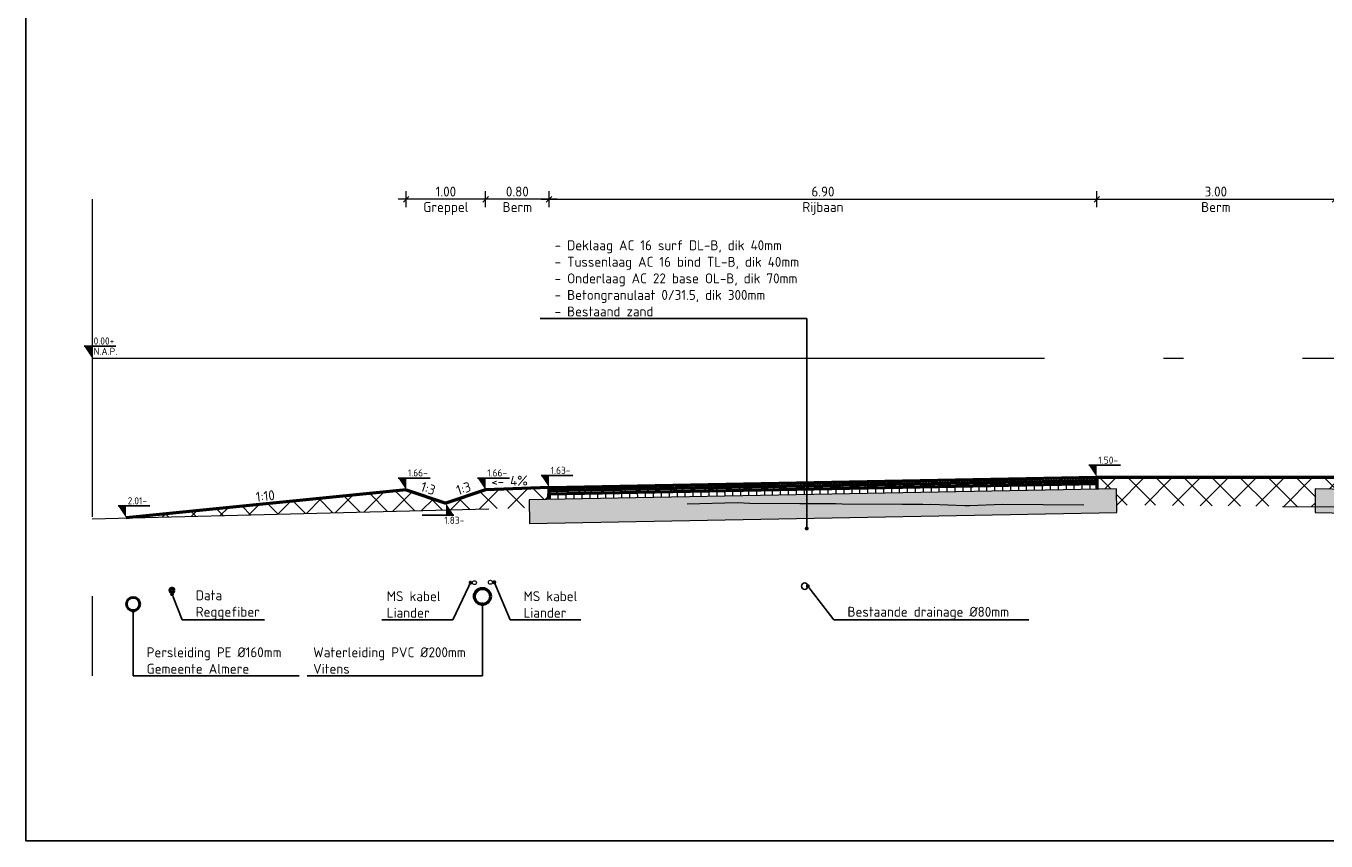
# Model space of a CAD drawing. Header units: metres. Extents: x 2162321 to 2882343, y 1364975 to 1365021.
# Tile 1 of 16: x 2162321 to 2162337, y 1364980 to 1364990. Entities that reach past the tile are written whole.
import ezdxf
from ezdxf import colors
from ezdxf.entities.mleader import LeaderData, LeaderLine
from ezdxf.enums import TextEntityAlignment as Align
from ezdxf.lldxf.tags import DXFTag
from ezdxf.math import Vec2, Vec3

# ---------------------------------------------------------------- set-up
doc = ezdxf.new("R2010")
doc.units = ezdxf.units.M
for name, pattern in [('AL-NAP_LIJN-SO', [15.25, 12, -1.5, 0.25, -1.5]), ('HIDDEN', [0.375, 0.25, -0.125]), ('ZZ-AFBREEK-SO', [7, 4, -1, 1, -1])]:
    doc.linetypes.add(name, pattern=pattern)
doc.layers.get('Defpoints').update_dxf_attribs({"color": 151})
for name, color, linetype, lineweight in [('B-WE-GR-MAAIVELD-GD', 253, 'Continuous', 18), ('B-WE-RI-DRAINAGE_TRANSPORTLEIDING-GD', 90, 'Continuous', 25), ('N-WE-AM-AFBREEKLIJN-G', 7, 'ZZ-AFBREEK-SO', 18), ('N-WE-GW-BERM-GD', 90, 'Continuous', 50), ('N-WE-GW-GROND_ONTGRAVEN-AD-100', 7, 'Continuous', 18), ('N-WE-GW-WATERGANG_GREPPEL-GD', 90, 'Continuous', 50), ('N-WE-VH-FUNDERING_GRANULAAT-AD-50', 7, 'Continuous', 18), ('N-WE-VH-VERHARDING_ASFALT_DEKLAAG-AD-50', 7, 'Continuous', 18), ('N-WE-VH-VERHARDING_ASFALT_DEKLAAG-GD', 7, 'Continuous', 50), ('N-WE-VH-VERHARDING_ASFALT_ONDERLAAG-AD-50', 7, 'Continuous', 18), ('N-WE-VH-VERHARDING_ASFALT_ONDERLAAG-GD', 7, 'Continuous', 50), ('N-WE-VH-VERHARDING_ASFALT_TUSSENLAAG-AD-50', 7, 'Continuous', 18), ('N-WE-VH-VERHARDING_ASFALT_TUSSENLAAG-GD', 7, 'Continuous', 50), ('X-XX-AL-M', 7, 'Continuous', 18), ('X-XX-AL-NAP-G', 7, 'AL-NAP_LIJN-SO', 18), ('X-XX-AL-PEILMAAT-SD', 7, 'Continuous', 25), ('X-XX-AL-T25', 7, 'Continuous', 25)]:
    doc.layers.add(name, color=color, linetype=linetype, lineweight=lineweight)
for name, color, linetype, lineweight, true_color in [('B-WE-KL-ET_MS_LIANDER NV PAC 2AI68G2-G', 4, 'KL-MS-SO', 18, 0x00ffff), ('N-WE-KL-DATA-GD', 3, 'Continuous', 50, 0x00ff00), ('N-WE-KL-WATER-GD', 5, 'Continuous', 50, 0x0000ff), ('N-WE-RI-PERSLEIDING_Ø75mm-G', 6, 'RI-PERS-SO', 35, 0xff00ff)]:
    doc.layers.add(name, color=color, linetype=linetype, lineweight=lineweight, true_color=true_color)
doc.layers.add('X-XX-AL-TEKENBLAD_HULPLIJN-GD', color=7, linetype='Continuous', lineweight=25, plot=False)
doc.styles.add('NLCS-ISO', font='NLCS-ISO.ttf')
doc.styles.add('NLCS-ISO-M50-T25', font='NLCS-ISO.ttf', dxfattribs={"height": 0.125})
tags = doc.linetypes.add('KL-MS-SO', pattern='A,4,-1,[103,NLCS.SHX,S=0.75,R=0,X=0,Y=0],-1,4,-1,["M",Standard,S=1,R=0,X=0,Y=-0.5],-2', length=13).pattern_tags.tags
tags[18] = DXFTag(74, 10)
tags = doc.linetypes.add('RI-PERS-SO', pattern='A,7,-2,["P",Standard,S=1.8,R=0,X=-0.5,Y=-0.9],-2,7,-2,[102,NLCS.SHX,S=1,R=180,X=0,Y=0],-2', length=22).pattern_tags.tags
tags[6] = DXFTag(74, 10)
doc.dimstyles.new('NLCS-M50-T25-SCHRAP_L2_H2', dxfattribs={"dimscale": 0.05, "dimtxt": 2.5, "dimasz": 1.4, "dimexe": 2, "dimexo": 2, "dimgap": 0.7, "dimtad": 1, "dimzin": 0, "dimdsep": 46, "dimtxsty": 'NLCS-ISO-M50-T25', "dimblk": 'OBLIQUE', "dimcen": 0, "dimdle": 2, "dimclrd": 256, "dimclre": 256, "dimclrt": 256, "dimazin": 0, "dimtfac": 1, "dimtdec": 3, "dimtofl": 0, "dimtmove": 0, "dimatfit": 3, "dimldrblk": 'OBLIQUE', "dimfxl": 2, "dimfxlon": 1, "dimtfillclr": 256, "dimtolj": 1, "dimtzin": 0, "dimlwd": -1, "dimlwe": -1, "dimarcsym": 0})
pattern_1 = [(0, (0.0125, 0.0375), (0.2, 0.1), [0.05, -0.45]), (18.43495, (0.0375, -0.0625), (0.19999998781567, 0.10000023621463), [0.079057, -1.502082]), (71.56505, (0.0125, 0.0375), (0.150000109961, -0.050000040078), [0.079057, -0.079057]), (90, (0.0375, -0.0625), (-0.1, 0.2), [0.05, -0.45]), (108.43495, (0.0625, 0.0375), (-0.10000023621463, 0.19999998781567), [0.079057, -1.502082]), (161.56505, (-0.0375, 0.0125), (0.050000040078, 0.150000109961), [0.079057, -0.079057]), (180, (-0.0125, -0.0375), (-0.2, -0.1), [0.05, -0.45]), (198.43495, (-0.0375, 0.0625), (-0.19999998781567, -0.10000023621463), [0.079057, -1.502082]), (270, (-0.0375, 0.0625), (0.1, -0.2), [0.05, -0.45]), (288.43495, (-0.0625, -0.0375), (0.10000023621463, -0.19999998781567), [0.079057, -1.502082])]

# ---------------------------------------------------------------- blocks, each defined once
blk = doc.blocks.new('SAL-PEILMAAT_INFRACAD_R01-SOD')
blk.add_line((-2, 3), (6, 3))
blk.add_solid([(-2, 3), (0, 3), (0, 0)])
at = {"style": 'NLCS-ISO'}
for tag, p in [('...', (0.4, 3.4)), ('REF', (0.4, 0.8))]:
    blk.add_attdef(tag, p, '', height=1.8, dxfattribs=at)
blk = doc.blocks.new('_Oblique')
at = {"color": 0, "linetype": 'ByBlock', "lineweight": -2}
blk.add_line((-0.5, -0.5), (0.5, 0.5), dxfattribs=at)
blk = doc.blocks.new('*D9')
at = {"layer": 'Defpoints', "color": 0, "transparency": 16777216}
for p in [(2162334.284, 1364987.661), (2162327.384, 1364984.032), (2162334.284, 1364984.161)]:
    blk.add_point(p, dxfattribs=at)
at = {"layer": 'X-XX-AL-M', "transparency": 16777216}
for p, q in [((2162327.284, 1364987.661), (2162334.384, 1364987.661)), ((2162327.384, 1364987.561), (2162327.384, 1364987.761)), ((2162334.284, 1364987.561), (2162334.284, 1364987.761))]:
    blk.add_line(p, q, dxfattribs=at)
at = {"layer": 'X-XX-AL-M', "transparency": 16777216, "xscale": 0.06999999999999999, "yscale": 0.06999999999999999, "zscale": 0.06999999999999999, "rotation": 180}
blk.add_blockref('_Oblique', (2162327.384, 1364987.661), dxfattribs=at)
at = {"layer": 'X-XX-AL-M', "transparency": 16777216, "xscale": 0.06999999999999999, "yscale": 0.06999999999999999, "zscale": 0.06999999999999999}
blk.add_blockref('_Oblique', (2162334.284, 1364987.661), dxfattribs=at)
at = {"layer": 'X-XX-AL-M', "transparency": 16777216, "char_height": 0.125, "attachment_point": 5, "style": 'NLCS-ISO-M50-T25'}
for s, insert in [('\\A1;6.90', (2162330.834, 1364987.758)), ('\\A1;Rijbaan', (2162330.834, 1364987.545))]:
    blk.add_mtext(s, dxfattribs=dict(at, insert=insert))
blk = doc.blocks.new('*D10')
at = {"layer": 'Defpoints', "color": 0, "transparency": 16777216}
for p in [(2162337.284, 1364987.661), (2162334.284, 1364984.161), (2162337.284, 1364984.161)]:
    blk.add_point(p, dxfattribs=at)
at = {"layer": 'X-XX-AL-M', "transparency": 16777216}
for p, q in [((2162334.184, 1364987.661), (2162337.384, 1364987.661)), ((2162334.284, 1364987.561), (2162334.284, 1364987.761)), ((2162337.284, 1364987.561), (2162337.284, 1364987.761))]:
    blk.add_line(p, q, dxfattribs=at)
at = {"layer": 'X-XX-AL-M', "transparency": 16777216, "xscale": 0.06999999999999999, "yscale": 0.06999999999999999, "zscale": 0.06999999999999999, "rotation": 180}
blk.add_blockref('_Oblique', (2162334.284, 1364987.661), dxfattribs=at)
at = {"layer": 'X-XX-AL-M', "transparency": 16777216, "xscale": 0.06999999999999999, "yscale": 0.06999999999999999, "zscale": 0.06999999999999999}
blk.add_blockref('_Oblique', (2162337.284, 1364987.661), dxfattribs=at)
at = {"layer": 'X-XX-AL-M', "transparency": 16777216, "char_height": 0.125, "attachment_point": 5, "style": 'NLCS-ISO-M50-T25'}
for s, insert in [('\\A1;3.00', (2162335.784, 1364987.758)), ('\\A1;Berm', (2162335.784, 1364987.563))]:
    blk.add_mtext(s, dxfattribs=dict(at, insert=insert))
blk = doc.blocks.new('SAL-PEILMAAT_INFRACAD_H01-SOD')
blk.add_line((-2, 3), (6, 3))
blk.add_solid([(-2, 3), (0, 3), (0, 0)])
at = {"style": 'NLCS-ISO'}
blk.add_attdef('...', (0.4, 3.4), '', height=1.8, dxfattribs=at)
blk = doc.blocks.new('*D16')
at = {"layer": 'Defpoints', "color": 0, "transparency": 16777216}
for p in [(2162326.584, 1364987.661), (2162327.384, 1364984.032), (2162326.584, 1364984)]:
    blk.add_point(p, dxfattribs=at)
at = {"layer": 'X-XX-AL-M', "transparency": 16777216}
for p, q in [((2162327.484, 1364987.661), (2162326.484, 1364987.661)), ((2162326.584, 1364987.561), (2162326.584, 1364987.761)), ((2162327.384, 1364987.561), (2162327.384, 1364987.761))]:
    blk.add_line(p, q, dxfattribs=at)
at = {"layer": 'X-XX-AL-M', "transparency": 16777216, "xscale": 0.06999999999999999, "yscale": 0.06999999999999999, "zscale": 0.06999999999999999, "rotation": 180}
blk.add_blockref('_Oblique', (2162326.584, 1364987.661), dxfattribs=at)
at = {"layer": 'X-XX-AL-M', "transparency": 16777216, "xscale": 0.06999999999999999, "yscale": 0.06999999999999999, "zscale": 0.06999999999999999}
blk.add_blockref('_Oblique', (2162327.384, 1364987.661), dxfattribs=at)
at = {"layer": 'X-XX-AL-M', "transparency": 16777216, "char_height": 0.125, "attachment_point": 5, "style": 'NLCS-ISO-M50-T25'}
for s, insert in [('\\A1;0.80', (2162326.984, 1364987.758)), ('\\A1;Berm', (2162326.984, 1364987.563))]:
    blk.add_mtext(s, dxfattribs=dict(at, insert=insert))
blk = doc.blocks.new('*D17')
at = {"layer": 'Defpoints', "color": 0, "transparency": 16777216}
for p in [(2162325.584, 1364987.661), (2162325.584, 1364984.001), (2162326.584, 1364984)]:
    blk.add_point(p, dxfattribs=at)
at = {"layer": 'X-XX-AL-M', "transparency": 16777216}
for p, q in [((2162326.684, 1364987.661), (2162325.484, 1364987.661)), ((2162325.584, 1364987.561), (2162325.584, 1364987.761)), ((2162326.584, 1364987.561), (2162326.584, 1364987.761))]:
    blk.add_line(p, q, dxfattribs=at)
at = {"layer": 'X-XX-AL-M', "transparency": 16777216, "xscale": 0.06999999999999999, "yscale": 0.06999999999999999, "zscale": 0.06999999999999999, "rotation": 180}
blk.add_blockref('_Oblique', (2162325.584, 1364987.661), dxfattribs=at)
at = {"layer": 'X-XX-AL-M', "transparency": 16777216, "xscale": 0.06999999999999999, "yscale": 0.06999999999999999, "zscale": 0.06999999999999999}
blk.add_blockref('_Oblique', (2162326.584, 1364987.661), dxfattribs=at)
at = {"layer": 'X-XX-AL-M', "transparency": 16777216, "char_height": 0.125, "attachment_point": 5, "style": 'NLCS-ISO-M50-T25'}
for s, insert in [('\\A1;1.00', (2162326.084, 1364987.758)), ('\\A1;Greppel', (2162326.084, 1364987.545))]:
    blk.add_mtext(s, dxfattribs=dict(at, insert=insert))
blk = doc.blocks.new('_Dot')
at = {"color": 0, "linetype": 'ByBlock', "lineweight": -2}
blk.add_line((-0.5, 0), (-1, 0), dxfattribs=at)
at = {"color": 0, "linetype": 'ByBlock', "const_width": 0.5}
blk.add_lwpolyline([(-0.25, 0, 1), (0.25, 0, 1)], format="xyb", close=True, dxfattribs=at)

msp = doc.modelspace()

# ---------------------------------------------------------------- hatches: boundary and pattern name
at = {"layer": 'N-WE-GW-GROND_ONTGRAVEN-AD-100'}
h = msp.add_hatch(dxfattribs=at)
h.set_pattern_fill('AGW-WERK_ONTGRAVEN_AANVULLEN-SO', color=256, scale=0.05, pattern_type=2)
h.set_pattern_definition([(135, (-23.5952, 20.3), (-0.176776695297, -0.176776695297), []), (45, (-23.5952, 20.3), (-0.176776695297, 0.176776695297), [])])
h.paths.add_polyline_path([(2162327.134, 1364983.877), (2162327.382, 1364983.882), (2162327.384, 1364984.032), (2162326.584, 1364984), (2162326.084, 1364983.833), (2162325.58, 1364984.001), (2162322.055, 1364983.649), (2162327.136, 1364983.775)])
h = msp.add_hatch(dxfattribs=at)
h.set_pattern_fill('AGW-WERK_ONTGRAVEN_AANVULLEN-SO', color=256, scale=0.05, pattern_type=2)
h.set_pattern_definition([(135, (-14.2, 20.3), (-0.176776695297, -0.176776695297), []), (45, (-14.2, 20.3), (-0.176776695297, 0.176776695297), [])])
h.paths.add_polyline_path([(2162337.034, 1364983.79), (2162337.034, 1364984.016), (2162337.284, 1364984.011), (2162337.284, 1364984.161), (2162334.284, 1364984.161), (2162334.284, 1364984.011), (2162334.534, 1364984.015), (2162334.534, 1364983.811), (2162335.411, 1364983.804), (2162336.126, 1364983.797)])
at = {"layer": 'N-WE-VH-FUNDERING_GRANULAAT-AD-50'}
h = msp.add_hatch(dxfattribs=at)
h.set_pattern_fill('AVH-FUNDERING_GRANULAAT_BETON-SOD', color=256, scale=0.05, pattern_type=2)
h.set_pattern_definition(pattern_1)
h.paths.add_polyline_path([(2162334.535, 1364983.715), (2162334.534, 1364983.811), (2162333.094, 1364983.823), (2162332.679, 1364983.806), (2162332.622, 1364983.804), (2162332.195, 1364983.82), (2162332.162, 1364983.819), (2162332.093, 1364983.822), (2162331.827, 1364983.823), (2162331.075, 1364983.827), (2162330.997, 1364983.83), (2162330.542, 1364983.829), (2162329.911, 1364983.835), (2162329.759, 1364983.841), (2162327.136, 1364983.775), (2162327.139, 1364983.577)])
h.paths.add_polyline_path([(2162334.534, 1364984.015), (2162327.134, 1364983.877), (2162327.136, 1364983.775), (2162329.759, 1364983.841), (2162329.911, 1364983.835), (2162330.542, 1364983.829), (2162330.997, 1364983.83), (2162331.075, 1364983.827), (2162331.827, 1364983.823), (2162332.093, 1364983.822), (2162332.162, 1364983.819), (2162332.195, 1364983.82), (2162332.622, 1364983.804), (2162332.679, 1364983.806), (2162333.094, 1364983.823), (2162334.534, 1364983.811)])
h = msp.add_hatch(dxfattribs=at)
h.set_pattern_fill('AVH-FUNDERING_GRANULAAT_BETON-SOD', color=256, scale=0.05, pattern_type=2)
h.set_pattern_definition(pattern_1)
h.paths.add_polyline_path([(2162342.165, 1364983.739), (2162342.309, 1364983.738), (2162343.881, 1364983.774), (2162343.882, 1364983.881), (2162337.034, 1364984.016), (2162337.034, 1364983.79), (2162338.231, 1364983.781), (2162338.871, 1364983.776)])
h.paths.add_polyline_path([(2162343.879, 1364983.581), (2162343.881, 1364983.735), (2162343.881, 1364983.774), (2162342.309, 1364983.738), (2162342.165, 1364983.739), (2162338.871, 1364983.776), (2162338.231, 1364983.781), (2162337.034, 1364983.79), (2162337.033, 1364983.716)])
at = {"layer": 'N-WE-VH-VERHARDING_ASFALT_DEKLAAG-AD-50'}
h = msp.add_hatch(dxfattribs=at)
h.set_pattern_fill('AVH-ASFALT_LAAG1-SOD', color=256, scale=0.05, pattern_type=2)
h.set_pattern_definition([(60, (0, 0), (-0.02598076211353, 0.015), []), (120, (0, 0), (-0.02598076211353, -0.015), [])])
h.paths.add_polyline_path([(2162330.63, 1364984.092), (2162327.384, 1364984.032), (2162327.383, 1364983.992), (2162330.63, 1364984.052)])
h.paths.add_polyline_path([(2162334.284, 1364984.121), (2162334.284, 1364984.161), (2162330.63, 1364984.092), (2162330.63, 1364984.052)])
at = {"layer": 'N-WE-VH-VERHARDING_ASFALT_ONDERLAAG-AD-50'}
h = msp.add_hatch(dxfattribs=at)
h.set_pattern_fill('AVH-ASFALT_LAAG3-SOD', color=256, scale=0.05, pattern_type=2)
h.set_pattern_definition([(90, (0, 0), (-0.1, 6e-18), [])])
h.paths.add_polyline_path([(2162334.284, 1364984.081), (2162330.63, 1364984.012), (2162330.63, 1364983.942), (2162334.284, 1364984.011)])
h.paths.add_polyline_path([(2162330.63, 1364984.012), (2162327.383, 1364983.952), (2162327.382, 1364983.882), (2162330.63, 1364983.942)])
at = {"layer": 'N-WE-VH-VERHARDING_ASFALT_TUSSENLAAG-AD-50'}
h = msp.add_hatch(dxfattribs=at)
h.set_pattern_fill('AVH-ASFALT_LAAG2-SOD', color=256, scale=0.05, pattern_type=2)
h.set_pattern_definition([(45, (0, 0), (-0.0707106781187, 0.0707106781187), []), (45, (0.003, 0), (-0.0707106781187, 0.0707106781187), [0.05, -0.25])])
h.paths.add_polyline_path([(2162330.63, 1364984.052), (2162327.383, 1364983.992), (2162327.383, 1364983.952), (2162330.63, 1364984.012)])
h.paths.add_polyline_path([(2162334.284, 1364984.081), (2162334.284, 1364984.121), (2162330.63, 1364984.052), (2162330.63, 1364984.012)])

# ---------------------------------------------------------------- linework, layer by layer
at = {"layer": 'B-WE-GR-MAAIVELD-GD', "linetype": 'HIDDEN', "lineweight": 13, "ltscale": 20, "flags": 128}
msp.add_lwpolyline([(2162321.626, 1364983.638), (2162329.759, 1364983.841), (2162329.911, 1364983.835), (2162330.542, 1364983.829), (2162330.997, 1364983.83), (2162331.075, 1364983.827), (2162331.827, 1364983.823), (2162332.093, 1364983.822), (2162332.162, 1364983.819), (2162332.195, 1364983.82), (2162332.622, 1364983.804), (2162332.679, 1364983.806), (2162333.094, 1364983.823), (2162335.411, 1364983.804), (2162336.126, 1364983.797), (2162338.231, 1364983.781), (2162338.871, 1364983.776), (2162342.165, 1364983.739), (2162342.309, 1364983.738), (2162344.878, 1364983.798), (2162346.758, 1364984.178), (2162348.174, 1364984.472), (2162349.324, 1364984.744), (2162350.347, 1364984.994), (2162350.778, 1364985.031), (2162351.701, 1364985.139), (2162352.896, 1364985.173), (2162354.709, 1364985.217), (2162355.017, 1364985.225), (2162355.241, 1364985.252), (2162355.301, 1364985.262), (2162355.341, 1364985.262), (2162356.084, 1364985.27), (2162356.57, 1364985.286), (2162356.617, 1364985.276), (2162356.682, 1364985.266), (2162358.787, 1364985.369), (2162362.149, 1364985.57), (2162363.07, 1364985.586), (2162365.134, 1364986.479), (2162367.038, 1364987.352)], dxfattribs=at)
at = {"layer": 'B-WE-KL-ET_MS_LIANDER NV PAC 2AI68G2-G', "linetype": 'Continuous'}
for centre in [(2162326.444, 1364982.833), (2162326.644, 1364982.838)]:
    msp.add_circle(centre, 0.025, dxfattribs=at)
at = {"layer": 'B-WE-RI-DRAINAGE_TRANSPORTLEIDING-GD'}
msp.add_circle((2162330.604, 1364982.789), 0.04, dxfattribs=at)
at = {"layer": 'N-WE-AM-AFBREEKLIJN-G', "flags": 128}
msp.add_lwpolyline([(2162321.626, 1364987.661), (2162321.626, 1364981.661)], dxfattribs=at)
at = {"layer": 'N-WE-GW-BERM-GD', "flags": 128}
for points in [[(2162327.384, 1364984.032), (2162326.584, 1364984)], [(2162334.284, 1364984.161), (2162337.284, 1364984.161)], [(2162325.584, 1364984.001), (2162322.055, 1364983.649)]]:
    msp.add_lwpolyline(points, dxfattribs=at)
at = {"layer": 'N-WE-GW-WATERGANG_GREPPEL-GD', "flags": 128}
for points in [[(2162325.584, 1364984), (2162326.084, 1364983.833)], [(2162326.584, 1364984), (2162326.084, 1364983.833)]]:
    msp.add_lwpolyline(points, dxfattribs=at)
at = {"layer": 'N-WE-KL-DATA-GD'}
msp.add_circle((2162322.634, 1364982.738), 0.025, dxfattribs=at)
at = {"layer": 'N-WE-KL-WATER-GD'}
msp.add_circle((2162326.544, 1364982.66), 0.1, dxfattribs=at)
at = {"layer": 'N-WE-RI-PERSLEIDING_Ø75mm-G', "linetype": 'ByBlock'}
for radius in [0.087, 0.08]:
    msp.add_circle((2162322.144, 1364982.564), radius, dxfattribs=at)
at = {"layer": 'N-WE-VH-FUNDERING_GRANULAAT-AD-50', "flags": 128}
for points in [[(2162334.535, 1364983.715), (2162334.534, 1364984.015), (2162327.134, 1364983.877), (2162327.139, 1364983.577)], [(2162343.882, 1364983.881), (2162337.034, 1364984.016), (2162337.033, 1364983.716)], [(2162327.139, 1364983.577), (2162334.535, 1364983.715)], [(2162337.033, 1364983.716), (2162343.879, 1364983.581)]]:
    msp.add_lwpolyline(points, dxfattribs=at)
at = {"layer": 'N-WE-VH-VERHARDING_ASFALT_DEKLAAG-GD', "flags": 128}
msp.add_lwpolyline([(2162327.382, 1364983.882), (2162327.384, 1364984.032), (2162334.284, 1364984.161), (2162334.284, 1364984.011)], dxfattribs=at)
at = {"layer": 'N-WE-VH-VERHARDING_ASFALT_ONDERLAAG-GD', "flags": 128}
msp.add_lwpolyline([(2162327.383, 1364983.952), (2162334.286, 1364984.081)], dxfattribs=at)
at = {"layer": 'N-WE-VH-VERHARDING_ASFALT_TUSSENLAAG-GD', "flags": 128}
msp.add_lwpolyline([(2162327.383, 1364983.992), (2162334.285, 1364984.121)], dxfattribs=at)
at = {"layer": 'X-XX-AL-NAP-G', "flags": 128}
msp.add_lwpolyline([(2162321.626, 1364985.661), (2162367.038, 1364985.661)], dxfattribs=at)
at = {"layer": 'X-XX-AL-TEKENBLAD_HULPLIJN-GD', "color": 2, "flags": 128}
msp.add_lwpolyline([(2162320.794, 1365020.63), (2162368.244, 1365020.63), (2162368.244, 1364979.58), (2162320.794, 1364979.58)], close=True, dxfattribs=at)

# ---------------------------------------------------------------- block references
at = {"layer": 'X-XX-AL-PEILMAAT-SD', "xscale": 0.05, "yscale": 0.05}
for name, p, zscale, values in [('SAL-PEILMAAT_INFRACAD_R01-SOD', (2162321.626, 1364985.661), 0.05, {'...': '0.00+', 'REF': 'N.A.P.'}), ('SAL-PEILMAAT_INFRACAD_H01-SOD', (2162334.284, 1364984.161), 0.1, {'...': '1.50-'}), ('SAL-PEILMAAT_INFRACAD_H01-SOD', (2162325.584, 1364984), 0.1, {'...': '1.66-'}), ('SAL-PEILMAAT_INFRACAD_H01-SOD', (2162326.584, 1364984), 0.1, {'...': '1.66-'}), ('SAL-PEILMAAT_INFRACAD_H01-SOD', (2162327.384, 1364984.032), 0.1, {'...': '1.63-'}), ('SAL-PEILMAAT_INFRACAD_H01-SOD', (2162322.055, 1364983.649), 0.05, {'...': '2.01-'})]:
    msp.add_blockref(name, p, dxfattribs=dict(at, zscale=zscale)).add_auto_attribs(values)
at = {"layer": 'X-XX-AL-PEILMAAT-SD'}
ref = msp.add_blockref('SAL-PEILMAAT_INFRACAD_H01-SOD', (2162326.084, 1364983.833), dxfattribs=dict(at, xscale=0.05, yscale=0.05, zscale=0.1, rotation=180))
ref.add_attrib('...', '1.83-', (2162326.064, 1364983.573), dxfattribs={"layer": '0', "height": 0.09, "style": 'NLCS-ISO'})

# ---------------------------------------------------------------- texts
at = {"layer": 'X-XX-AL-T25', "style": 'NLCS-ISO-M50-T25'}
for s, rotation, p in [('<- 4%%%', 2.29, (2162326.889, 1364984.012)), ('1:3', 341.5651, (2162325.829, 1364983.925)), ('1:3', 18.4349, (2162326.338, 1364983.925)), ('1:10', 5.8474, (2162323.819, 1364983.825))]:
    msp.add_text(s, height=0.125, rotation=rotation, dxfattribs=at).set_placement(p, align=Align.BOTTOM_CENTER)

# ---------------------------------------------------------------- dimensions: what is measured, and where the dimension line sits
at = {"layer": 'X-XX-AL-M'}
for base, p1, p2, text, picture, middle in [((2162325.584, 1364987.661), (2162326.584, 1364984), (2162325.584, 1364984.001), '<>\\XGreppel', '*D17', (2162326.084, 1364987.661)), ((2162326.584, 1364987.661), (2162327.384, 1364984.032), (2162326.584, 1364984), '<>\\XBerm', '*D16', (2162326.984, 1364987.661)), ((2162334.284, 1364987.661), (2162327.384, 1364984.032), (2162334.284, 1364984.161), '<>\\XRijbaan', '*D9', (2162330.834, 1364987.661)), ((2162337.284, 1364987.661), (2162334.284, 1364984.161), (2162337.284, 1364984.161), '<>\\XBerm', '*D10', (2162335.784, 1364987.661))]:
    dim = msp.add_linear_dim(base=base, p1=p1, p2=p2, text=text, dimstyle='NLCS-M50-T25-SCHRAP_L2_H2', dxfattribs=at)
    dim.commit()
    dim.dimension.update_dxf_attribs({"geometry": picture, "text_midpoint": middle})

# ---------------------------------------------------------------- leaders
at = {"layer": 'X-XX-AL-T25'}
ml = msp.add_multileader_mtext('Standard', dxfattribs=at)
ml.set_content('\\A1;\\pxi-3,l4,t4;- Deklaag AC 16 surf DL-B, dik 40mm\\P- Tussenlaag AC 16 bind TL-B, dik 40mm\\P- Onderlaag AC 22 base OL-B, dik 70mm\\P- Betongranulaat 0/31.5, dik 300mm \\P- Bestaand zand', color=256, style='NLCS-ISO-M50-T25')
ml.set_leader_properties(color=256, linetype='ByLayer', lineweight=-1)
ml.set_arrow_properties(name='DOT')
ml.build(insert=Vec2(0, 0))
ml.multileader.update_dxf_attribs({"text_left_attachment_type": 5, "text_right_attachment_type": 5, "dogleg_length": 0.125, "arrow_head_size": 0.05})
ctx = ml.context
ctx.base_point, ctx.char_height, ctx.arrow_head_size, ctx.landing_gap_size, ctx.plane_origin = Vec3(2162327.284, 1364986.161), 0.125, 0.05, 0.045, Vec3(2162330.63, 1364984.056)
ctx.left_attachment, ctx.right_attachment = 5, 5
notes = []
notes.append((ctx, [(0, (1, 1, 0), (2162330.63, 1364986.161), (-1, 0), 0.125, [(4, [(2162330.63, 1364983.515), (2162330.63, 1364983.801), (2162330.63, 1364983.979), (2162330.63, 1364984.075), (2162330.63, 1364984.033)], 0, [])])]))
ctx.mtext.insert, ctx.mtext.flow_direction = Vec3(2162327.329, 1364987.144), 5
ml = msp.add_multileader_mtext('Standard', dxfattribs=at)
ml.set_content('Data\\PReggefiber', color=256, style='NLCS-ISO-M50-T25')
ml.set_leader_properties(color=256, linetype='ByLayer', lineweight=-1)
ml.set_arrow_properties(name='DOT')
ml.build(insert=Vec2(0, 0))
ml.multileader.update_dxf_attribs({"text_left_attachment_type": 5, "text_right_attachment_type": 5, "dogleg_length": 0.125, "arrow_head_size": 0.05})
ctx = ml.context
ctx.base_point, ctx.char_height, ctx.arrow_head_size, ctx.landing_gap_size, ctx.plane_origin = Vec3(2162322.888, 1364982.367), 0.125, 0.05, 0.045, Vec3(2162322.634, 1364982.688)
ctx.left_attachment, ctx.right_attachment = 5, 5
notes.append((ctx, [(0, (1, 1, 0), (2162322.763, 1364982.367), (1, 0), 0.125, [(0, [(2162322.634, 1364982.688)], 0, [])])]))
ctx.mtext.insert, ctx.mtext.flow_direction = Vec3(2162322.933, 1364982.737), 5
ml = msp.add_multileader_mtext('Standard', dxfattribs=at)
ml.set_content('MS kabel\\PLiander', color=256, style='NLCS-ISO-M50-T25')
ml.set_leader_properties(color=256, linetype='ByLayer', lineweight=-1)
ml.set_arrow_properties(name='DOT')
ml.build(insert=Vec2(0, 0))
ml.multileader.update_dxf_attribs({"text_left_attachment_type": 5, "text_right_attachment_type": 5, "dogleg_length": 0.125, "arrow_head_size": 0.05})
ctx = ml.context
ctx.base_point, ctx.char_height, ctx.arrow_head_size, ctx.landing_gap_size, ctx.plane_origin = Vec3(2162325.294, 1364982.367), 0.125, 0.05, 0.045, Vec3(2162326.293, 1364982.794)
ctx.left_attachment, ctx.right_attachment = 5, 5
notes.append((ctx, [(1, (1, 1, 0), (2162326.171, 1364982.367), (-1, 0), 0.125, [(0, [(2162326.394, 1364982.833)], 0, [])])]))
ctx.mtext.insert, ctx.mtext.rotation, ctx.mtext.width, ctx.mtext.flow_direction = Vec3(2162325.339, 1364982.725), 6.283185, 1.87243, 5
ml = msp.add_multileader_mtext('Standard', dxfattribs=at)
ml.set_content('MS kabel\\PLiander', color=256, style='NLCS-ISO-M50-T25')
ml.set_leader_properties(color=256, linetype='ByLayer', lineweight=-1)
ml.set_arrow_properties(name='DOT')
ml.build(insert=Vec2(0, 0))
ml.multileader.update_dxf_attribs({"text_left_attachment_type": 5, "text_right_attachment_type": 5, "dogleg_length": 0.125, "arrow_head_size": 0.05})
ctx = ml.context
ctx.base_point, ctx.char_height, ctx.arrow_head_size, ctx.landing_gap_size, ctx.plane_origin = Vec3(2162327.017, 1364982.367), 0.125, 0.05, 0.045, Vec3(2162326.77, 1364982.794)
ctx.left_attachment, ctx.right_attachment = 5, 5
notes.append((ctx, [(1, (1, 1, 0), (2162326.892, 1364982.367), (1, 0), 0.125, [(0, [(2162326.694, 1364982.838)], 0, [])])]))
ctx.mtext.insert, ctx.mtext.width, ctx.mtext.flow_direction = Vec3(2162327.062, 1364982.725), 1.87243, 5
ml = msp.add_multileader_mtext('Standard', dxfattribs=at)
ml.set_content('Bestaande drainage %%C80mm', color=256, style='NLCS-ISO-M50-T25')
ml.set_leader_properties(color=256, linetype='ByLayer', lineweight=-1)
ml.set_arrow_properties(name='DOT')
ml.build(insert=Vec2(0, 0))
ml.multileader.update_dxf_attribs({"text_left_attachment_type": 5, "text_right_attachment_type": 5, "dogleg_length": 0.125, "arrow_head_size": 0.05})
ctx = ml.context
ctx.base_point, ctx.char_height, ctx.arrow_head_size, ctx.landing_gap_size, ctx.plane_origin = Vec3(2162331.098, 1364982.367), 0.125, 0.05, 0.045, Vec3(2162330.852, 1364982.702)
ctx.left_attachment, ctx.right_attachment = 5, 5
notes.append((ctx, [(1, (1, 1, 0), (2162330.973, 1364982.367), (1, 0), 0.125, [(0, [(2162330.644, 1364982.789)], 0, [])])]))
ctx.mtext.insert, ctx.mtext.width, ctx.mtext.flow_direction = Vec3(2162331.143, 1364982.529), 2.45652, 5
ml = msp.add_multileader_mtext('Standard', dxfattribs=at)
ml.set_content('Waterleiding PVC %%C200mm Vitens', color=256, style='NLCS-ISO-M50-T25')
ml.set_leader_properties(color=256, linetype='ByLayer', lineweight=-1)
ml.set_arrow_properties(name='DOT')
ml.build(insert=Vec2(0, 0))
ml.multileader.update_dxf_attribs({"text_left_attachment_type": 5, "text_right_attachment_type": 5, "dogleg_length": 0.125, "arrow_head_size": 0.05})
ctx = ml.context
ctx.base_point, ctx.char_height, ctx.arrow_head_size, ctx.landing_gap_size, ctx.plane_origin = Vec3(2162324.367, 1364981.661), 0.125, 0.05, 0.045, Vec3(2162326.544, 1364982.56)
ctx.left_attachment, ctx.right_attachment = 5, 5
notes.append((ctx, [(0, (1, 1, 0), (2162326.544, 1364981.661), (-1, 0), 0.125, [(0, [(2162326.544, 1364982.56)], 0, [])])]))
ctx.mtext.insert, ctx.mtext.width, ctx.mtext.flow_direction = Vec3(2162324.412, 1364982.019), 2.01578, 5
ml = msp.add_multileader_mtext('Standard', dxfattribs=at)
ml.set_content('Persleiding PE %%C160mm\\PGemeente Almere', color=256, style='NLCS-ISO-M50-T25')
ml.set_leader_properties(color=256, linetype='ByLayer', lineweight=-1)
ml.set_arrow_properties(name='DOT')
ml.build(insert=Vec2(0, 0))
ml.multileader.update_dxf_attribs({"text_left_attachment_type": 5, "text_right_attachment_type": 5, "dogleg_length": 0.125, "arrow_head_size": 0.05})
ctx = ml.context
ctx.base_point, ctx.char_height, ctx.arrow_head_size, ctx.landing_gap_size, ctx.plane_origin = Vec3(2162322.269, 1364981.661), 0.125, 0.05, 0.045, Vec3(2162322.144, 1364982.383)
ctx.left_attachment, ctx.right_attachment = 5, 5
notes.append((ctx, [(0, (1, 1, 0), (2162322.144, 1364981.661), (1, 0), 0.125, [(0, [(2162322.144, 1364982.477)], 0, [])])]))
ctx.mtext.insert, ctx.mtext.flow_direction = Vec3(2162322.314, 1364982.019), 5
for ctx, leaders in notes:
    for number, flags, end, landing, length, lines in leaders:
        leader = LeaderData()
        leader.index, (leader.has_last_leader_line, leader.has_dogleg_vector, leader.attachment_direction) = number, flags
        leader.last_leader_point, leader.dogleg_vector, leader.dogleg_length = Vec3(end), Vec3(landing), length
        for number, points, colour, breaks in lines:
            line = LeaderLine()
            line.index, line.vertices, line.color, line.breaks = number, Vec3.list(points), colors.encode_raw_color(colour), breaks
            leader.lines.append(line)
        ctx.leaders.append(leader)

doc.saveas('drawing.dxf')
